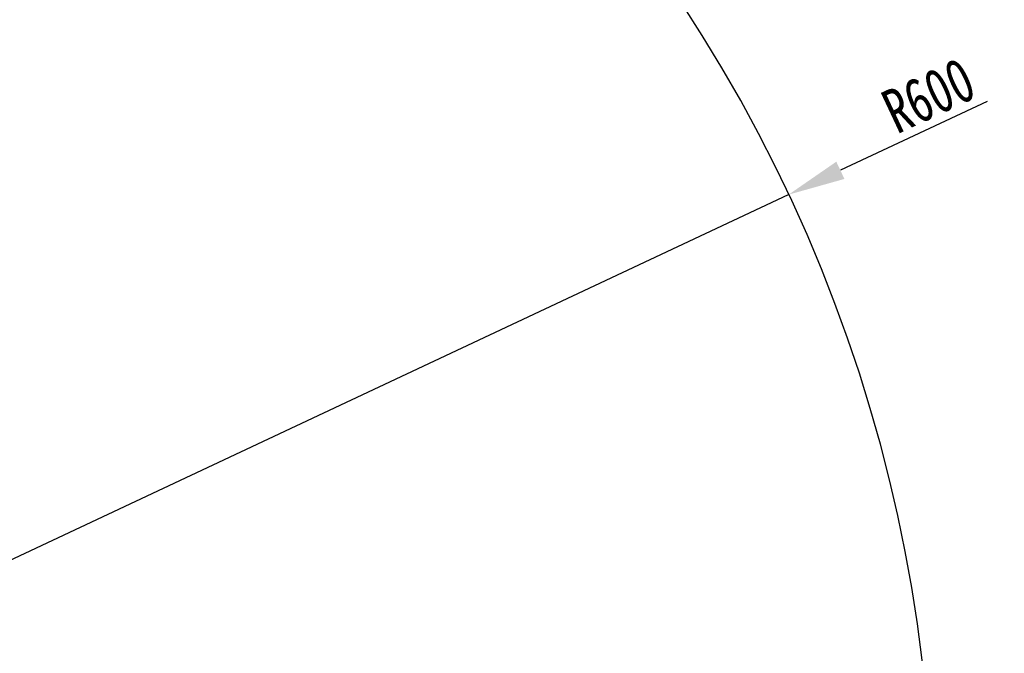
# Model space of a CAD drawing. Header units: millimetres. Extents: x 4180 to 7964, y -765 to 3096.
# Tile 16 of 30: x 5852 to 6239, y 965 to 1214. Entities that reach past the tile are written whole.
import ezdxf

# ---------------------------------------------------------------- set-up
doc = ezdxf.new("R2010")
doc.units = ezdxf.units.MM
doc.header["$PDSIZE"] = -1
doc.dimstyles.new('ISO-25', dxfattribs={"dimscale": 5, "dimtxt": 3.5, "dimasz": 4.5, "dimexe": 3.5, "dimexo": 0.625, "dimtad": 1, "dimdec": 1, "dimtxsty": 'Standard', "dimcen": 2.5, "dimclrd": 1, "dimclre": 1, "dimadec": 0, "dimazin": 0, "dimtfac": 1, "dimtdec": 1, "dimtmove": 1, "dimatfit": 3, "dimfxl": 1, "dimarcsym": 0})

# ---------------------------------------------------------------- blocks, each defined once
blk = doc.blocks.new('*D54')
at = {"color": 1, "lineweight": -2, "transparency": 16777216}
for p, q in [((6232.36, 1182.02), (6174.6, 1154.9)), ((5611.09, 890.38), (6154.23, 1145.34))]:
    blk.add_line(p, q, dxfattribs=at)
at = {"color": 1, "transparency": 16777216}
blk.add_solid([(6173, 1158.3), (6176.19, 1151.51), (6154.23, 1145.34)], dxfattribs=at)
at = {"layer": 'Defpoints', "color": 0, "transparency": 16777216}
for p in [(6154.23, 1145.34), (5611.09, 890.38)]:
    blk.add_point(p, dxfattribs=at)
at = {"color": 0, "transparency": 16777216, "insert": (6209.34, 1184.34), "char_height": 17.5, "attachment_point": 5, "rotation": 25.1466}
blk.add_mtext('{\\fHYSWLongFangSong|b1|i0|c134|p2;R600}', dxfattribs=at)

msp = doc.modelspace()

# ---------------------------------------------------------------- linework, layer by layer
at = {"color": 4}
msp.add_arc((5611.09, 890.38), 600, 225, 135, dxfattribs=at)

# ---------------------------------------------------------------- dimensions: what is measured, and where the dimension line sits
dim = msp.add_radius_dim(center=(5611.09, 890.38), mpoint=(6154.23, 1145.34), text='{\\fHYSWLongFangSong|b1|i0|c134|p2;<>}', dimstyle='ISO-25')
dim.commit()
dim.dimension.update_dxf_attribs({"geometry": '*D54', "text_midpoint": (6214.39, 1173.59), "dimtype": 164})

doc.saveas('drawing.dxf')
